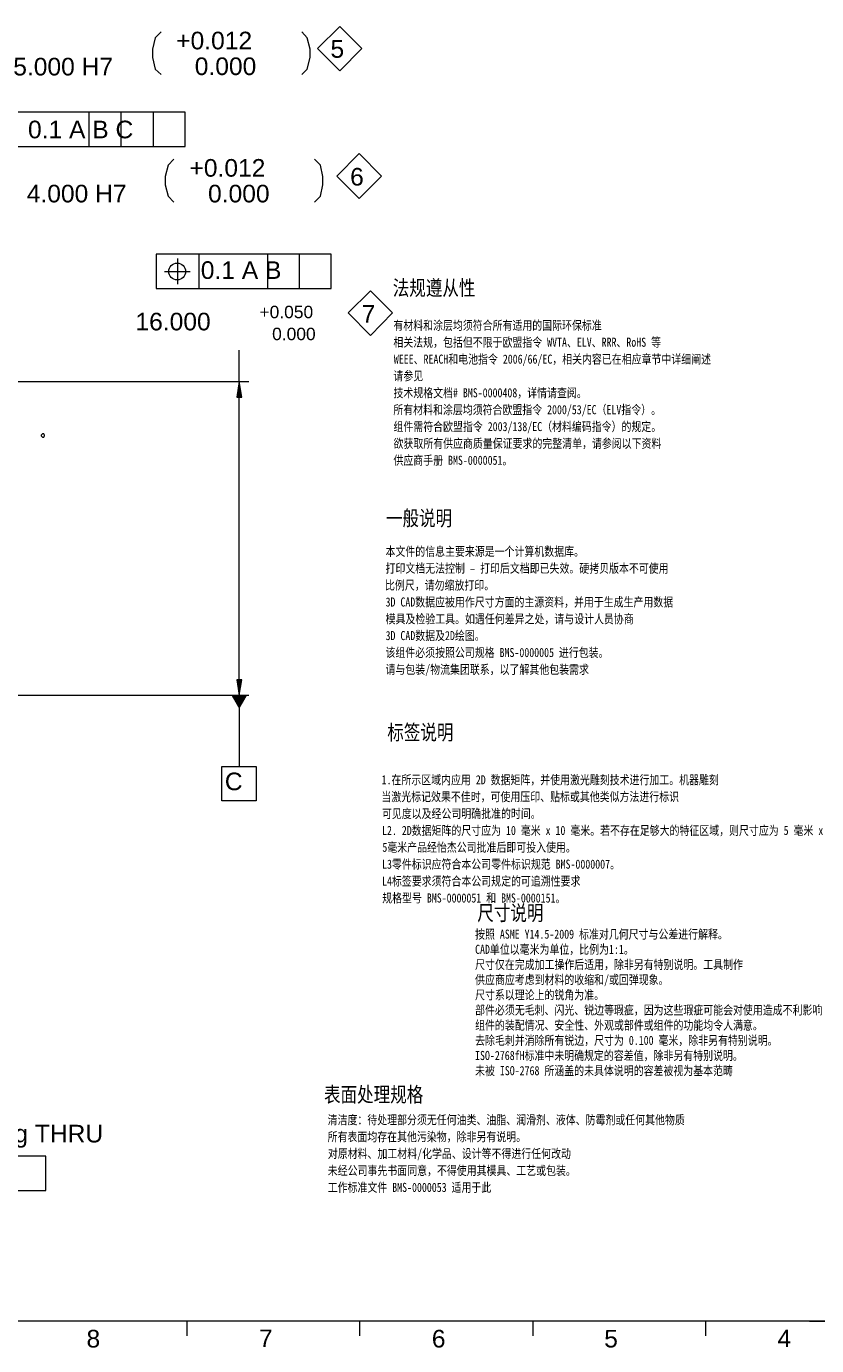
# Model space of a CAD drawing. Header units: millimetres. Extents: x 284 to 1085, y 7 to 266.
# Tile 10 of 21: x 643 to 683, y 8 to 75. Entities that reach past the tile are written whole.
import ezdxf

# ---------------------------------------------------------------- set-up
doc = ezdxf.new("R2010")
doc.units = ezdxf.units.MM
doc.linetypes.add('DASHED', pattern=[19.05, 12.7, -6.35])
for name, color, linetype in [('HIDDEN', 2, 'DASHED'), ('PDF3_几何图形', 7, 'Continuous'), ('PDF3_实体填充', 7, 'Continuous'), ('PDF3_文字', 7, 'Continuous'), ('TEXT', 3, 'Continuous')]:
    doc.layers.add(name, color=color, linetype=linetype)
doc.styles.add('PDF F1', font='arial.ttf')
doc.styles.add('sun-style', font='simhei.ttf', dxfattribs={"width": 0.8})

msp = doc.modelspace()

# ---------------------------------------------------------------- linework, layer by layer
at = {"layer": 'PDF3_几何图形', "lineweight": 13}
for points in [[(658.883, 74.861), (660.004, 73.74), (658.883, 72.598), (657.741, 73.74)], [(650.994, 68.739), (650.994, 70.485), (639.354, 70.485), (639.354, 68.739)], [(659.875, 68.373), (661.017, 67.231), (659.875, 66.088), (658.732, 67.231)], [(658.452, 61.497), (658.452, 63.243), (649.507, 63.243), (649.507, 61.497)], [(660.457, 61.368), (661.578, 60.247), (660.457, 59.104), (659.314, 60.247)], [(653.882, 55.957), (653.753, 56.755), (653.624, 55.957)], [(643.708, 53.91), (643.773, 53.91), (643.816, 53.974), (643.816, 54.017), (643.773, 54.082), (643.708, 54.082), (643.644, 54.017), (643.644, 53.974)], [(653.624, 41.537), (653.753, 40.761), (653.882, 41.537)], [(652.869, 35.372), (652.869, 37.118), (654.615, 37.118), (654.615, 35.372)], [(643.881, 15.498), (643.881, 17.244), (635.518, 17.244), (635.518, 15.498)]]:
    msp.add_lwpolyline(points, close=True, dxfattribs=at)
for points in [[(649.765, 74.581), (649.464, 74.279), (649.334, 73.697), (649.334, 73.266), (649.464, 72.684), (649.765, 72.404)], [(656.943, 72.404), (657.223, 72.684), (657.374, 73.266), (657.374, 73.697), (657.223, 74.279), (656.943, 74.581)], [(646.08, 70.485), (646.08, 68.739)], [(647.718, 70.485), (647.718, 68.739)], [(649.356, 70.485), (649.356, 68.739)], [(650.412, 68.093), (650.132, 67.791), (649.981, 67.209), (649.981, 66.778), (650.132, 66.196), (650.412, 65.894)], [(657.59, 65.894), (657.892, 66.196), (658.021, 66.778), (658.021, 67.209), (657.892, 67.791), (657.59, 68.093)], [(651.684, 63.243), (651.684, 61.497)], [(655.197, 63.243), (655.197, 61.497)], [(656.814, 63.243), (656.814, 61.497)], [(650.606, 63.027), (650.606, 62.359), (651.253, 62.359)], [(649.938, 62.359), (650.606, 62.359), (650.606, 61.712)], [(653.753, 56.755), (653.753, 58.35)], [(640.023, 56.755), (654.249, 56.755)], [(653.753, 41.537), (653.753, 55.957)], [(640.023, 40.761), (654.249, 40.761)], [(653.753, 40.761), (653.753, 37.118)], [(682.852, 8.838), (712.836, 8.838), (505.433, 8.838), (605.384, 8.838)], [(651.08, 8.838), (651.08, 8.083)], [(659.896, 8.838), (659.896, 8.083)], [(668.734, 8.838), (668.734, 8.083)], [(677.55, 8.838), (677.55, 8.083)]]:
    msp.add_lwpolyline(points, dxfattribs=at)
msp.add_circle((650.587, 62.364), 0.429, dxfattribs=at)
at = {"layer": 'PDF3_实体填充', "lineweight": 25, "transparency": 33554559}
for points in [[(653.753, 56.733), (653.882, 55.957), (653.624, 55.957)], [(653.624, 41.537), (653.882, 41.537), (653.753, 40.761)], [(653.344, 40.761), (654.163, 40.761), (653.753, 40.05)]]:
    msp.add_solid(points, dxfattribs=at)

# ---------------------------------------------------------------- texts
at = {"color": 242, "true_color": 0xcd2027, "style": 'sun-style', "width": 0.8}
for s, p in [('1.在所示区域内应用 2D 数据矩阵，并使用激光雕刻技术进行加工。机器雕刻', (661.018, 36.208)), ('当激光标记效果不佳时，可使用压印、贴标或其他类似方法进行标识', (661.009, 35.346)), ('可见度以及经公司明确批准的时间。', (661.036, 34.484)), ('L2. 2D数据矩阵的尺寸应为 10 毫米 x 10 毫米。若不存在足够大的特征区域，则尺寸应为 5 毫米 x', (661.041, 33.625)), ('5毫米产品经怡杰公司批准后即可投入使用。', (661.057, 32.766)), ('L3零件标识应符合本公司零件标识规范 BMS-0000007。', (661.041, 31.904)), ('L4标签要求须符合本公司规定的可追溯性要求', (661.041, 31.042)), ('规格型号 BMS-0000051 和 BMS-0000151。', (661.049, 30.18))]:
    msp.add_text(s, height=0.46396, dxfattribs=at).set_placement(p)
at = {"layer": 'HIDDEN', "insert": (665.788, 28.799), "char_height": 0.46396, "attachment_point": 1, "style": 'sun-style'}
msp.add_mtext_dynamic_manual_height_columns('{\\C240;\\c2367469;按照 ASME Y14.5-2009 标准对几何尺寸与公差进行解释。\\PCAD单位以毫米为单位，比例为1:1。\\P尺寸仅在完成加工操作后适用，除非另有特别说明。工具制作\\P供应商应考虑到材料的收缩和/或回弹现象。\\P尺寸系以理论上的锐角为准。\\P部件必须无毛刺、闪光、锐边等瑕疵，因为这些瑕疵可能会对使用造成不利影响\\P组件的装配情况、安全性、外观或部件或组件的功能均令人满意。\\P去除毛刺并消除所有锐边，尺寸为 0.100 毫米，除非另有特别说明。\\PISO-2768fH标准中未明确规定的容差值，除非另有特别说明。\\P未被 ISO-2768 所涵盖的未具体说明的容差被视为基本范畴}', width=23.72687, gutter_width=3.866, heights=[0], dxfattribs=at)
at = {"layer": 'PDF3_文字', "attachment_point": 4, "style": 'PDF F1'}
for s, insert, char_height in [('+0.012', (650.536, 74.133), 0.8984), ('5', (658.41, 73.703), 0.898), ('5.000 H7', (642.221, 72.802), 0.8984), ('0.000', (651.483, 72.821), 0.8984), ('0.1 A B C', (642.974, 69.597), 0.8984), ('+0.012', (651.214, 67.639), 0.8984), ('6', (659.411, 67.187), 0.898), ('4.000 H7', (642.909, 66.327), 0.8984), ('0.000', (652.161, 66.327), 0.8984), ('0.1 A B', (651.791, 62.425), 0.8984), ('+0.050', (654.785, 60.292), 0.6357), ('7', (660.002, 60.205), 0.898), ('16.000', (648.457, 59.801), 0.8984), ('0.000', (655.431, 59.172), 0.6357), ('C', (653.018, 36.35), 0.898), ('M5X0.8-7G6g THRU', (635.161, 18.259), 0.89843), ('8', (645.959, 7.932), 0.898), ('7', (654.76, 7.954), 0.898), ('6', (663.581, 7.932), 0.898), ('5', (672.378, 7.932), 0.898), ('4', (681.223, 7.954), 0.898)]:
    msp.add_mtext(s, dxfattribs=dict(at, insert=insert, char_height=char_height))
at = {"layer": 'TEXT', "color": 240, "true_color": 0xed1f24, "style": 'sun-style', "width": 0.8}
for s, height, p in [('有材料和涂层均须符合所有适用的国际环保标准', 0.46396, (661.62, 59.384)), ('相关法规，包括但不限于欧盟指令 WVTA、ELV、RRR、RoHS 等', 0.46396, (661.619, 58.522)), ('WEEE、REACH和电池指令 2006/66/EC，相关内容已在相应章节中详细阐述', 0.46396, (661.641, 57.66)), ('请参见', 0.464, (661.62, 56.806)), ('技术规格文档# BMS-0000408，详情请查阅。', 0.46396, (661.623, 55.945)), ('所有材料和涂层均须符合欧盟指令 2000/53/EC（ELV指令）。', 0.46396, (661.616, 55.083)), ('组件需符合欧盟指令 2003/138/EC（材料编码指令）的规定。', 0.46396, (661.624, 54.221)), ('欲获取所有供应商质量保证要求的完整清单，请参阅以下资料', 0.46396, (661.627, 53.362)), ('供应商手册 BMS-0000051。', 0.46396, (661.624, 52.503)), ('本文件的信息主要来源是一个计算机数据库。', 0.46396, (661.218, 47.857)), ('打印文档无法控制 – 打印后文档即已失效。硬拷贝版本不可使用', 0.46396, (661.218, 46.995)), ('比例尺，请勿缩放打印。', 0.46396, (661.193, 46.136)), ('3D CAD数据应被用作尺寸方面的主源资料，并用于生成生产用数据', 0.46396, (661.22, 45.274)), ('模具及检验工具。如遇任何差异之处，请与设计人员协商', 0.46396, (661.224, 44.415)), ('3D CAD数据及2D绘图。', 0.46396, (661.22, 43.561)), ('该组件必须按照公司规格 BMS-0000005 进行包装。', 0.46396, (661.216, 42.699)), ('请与包装/物流集团联系，以了解其他包装需求', 0.46396, (661.218, 41.837)), ('清洁度：待处理部分须无任何油类、油脂、润滑剂、液体、防霉剂或任何其他物质', 0.46396, (658.265, 18.869)), ('所有表面均存在其他污染物，除非另有说明。', 0.46396, (658.265, 18.007)), ('对原材料、加工材料/化学品、设计等不得进行任何改动', 0.46396, (658.275, 17.145)), ('未经公司事先书面同意，不得使用其模具、工艺或包装。', 0.46396, (658.273, 16.283)), ('工作标准文件 BMS-0000053 适用于此', 0.46396, (658.269, 15.421))]:
    msp.add_text(s, height=height, dxfattribs=at).set_placement(p)
at = {"layer": 'TEXT', "char_height": 0.7733, "attachment_point": 1, "style": 'sun-style'}
for s, width, insert in [('法规遵从性', 20.65064, (661.585, 61.911)), ('标签说明', 16.26785, (661.31, 39.248)), ('尺寸说明', 4.72225, (665.901, 30.037)), ('表面处理规格', 19.51092, (658.081, 20.775))]:
    msp.add_mtext_dynamic_manual_height_columns(s, width=width, gutter_width=3.866, heights=[0], dxfattribs=dict(at, insert=insert))
at = {"layer": 'TEXT', "insert": (661.241, 50.168), "char_height": 0.7733, "attachment_point": 1, "style": 'sun-style'}
msp.add_mtext('一般说明', dxfattribs=at)

doc.saveas('drawing.dxf')
